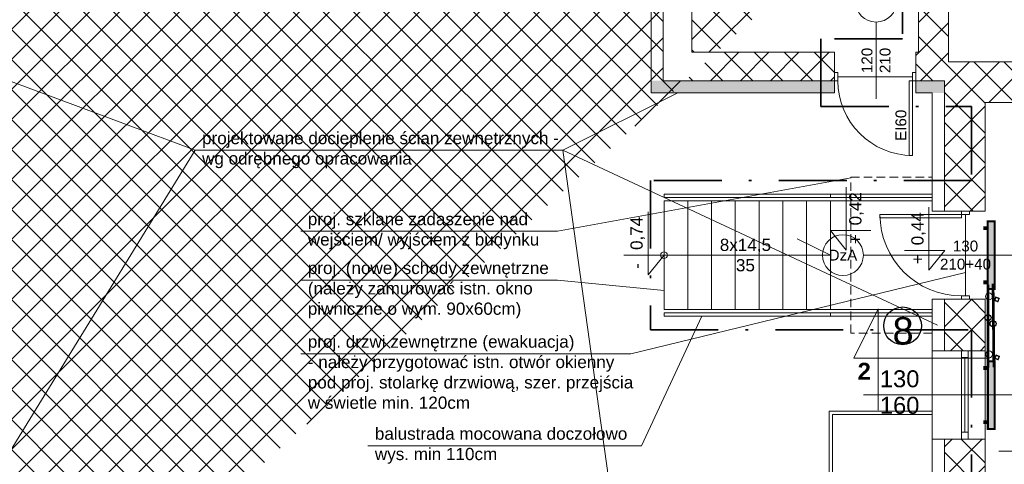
# Model space of a CAD drawing. Header units: millimetres. Extents: x 2215 to 12087, y 6991 to 11359.
# Tile 17 of 26: x 4689 to 6139, y 9151 to 9806. Entities that reach past the tile are written whole.
import ezdxf
from ezdxf.lldxf.tags import DXFTag

# ---------------------------------------------------------------- set-up
doc = ezdxf.new("R2010")
doc.units = ezdxf.units.MM
for name, pattern in [('DASHED', [19.049999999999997, 12.7, -6.35]), ('Kropki i Kreski', [919.9999999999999, 500, -200, 20.00000000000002, -199.9999999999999]), ('Przerywana długa', [779.9999999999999, 500, -279.9999999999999])]:
    doc.linetypes.add(name, pattern=pattern)
for name, color, linetype in [('2D - Ogólne', 7, 'Continuous'), ('Konstrukcja - Ściany zew', 7, 'Continuous'), ('Opisy - Teksty', 7, 'Continuous')]:
    doc.layers.add(name, color=color, linetype=linetype)
for name, color, linetype, lineweight in [('A_cienkie', 130, 'Continuous', 9), ('A_opisy', 81, 'Continuous', 13), ('A_stolarka', 20, 'Continuous', 15), ('A_widokowe', 160, 'Continuous', 18), ('A_ściany istniejące hatch', 82, 'Continuous', 9)]:
    doc.layers.add(name, color=color, linetype=linetype, lineweight=lineweight)
doc.layers.add('A_wełna mineralna', color=7, linetype='Continuous', lineweight=5, true_color=0x00d66b)
doc.layers.add('A_zakres opracowania', color=7, linetype='Continuous', lineweight=70, true_color=0xe00038)
for name, color, linetype, true_color in [('IS_Armatura_Therm', 7, 'SOLID', 0x000000), ('IS_Grafika', 7, 'SOLID', 0x000000), ('IS_Grzejniki_Plan_rzut', 7, 'SOLID', 0x000000), ('IS_Powrót', 5, 'DASH', 0x0000ff), ('IS_Zasilanie', 1, 'SOLID', 0xff0000)]:
    doc.layers.add(name, color=color, linetype=linetype, true_color=true_color)
doc.styles.get("Standard").update_dxf_attribs({"font": 'arial.ttf'})
doc.styles.add('STYL_AUTOMATYCZNY_1', font='arial.ttf')
doc.styles.add('STYL_AUTOMATYCZNY_2', font='arialbd.ttf')
tags = doc.linetypes.add('DASH', pattern=[15, 10, -5]).pattern_tags.tags
tags[6:7] = [DXFTag(74, 4), DXFTag(75, 0), DXFTag(340, '0'), DXFTag(46, 0.0), DXFTag(50, 0.0), DXFTag(44, 0.0), DXFTag(45, 0.0)]
tags[4:5] = [DXFTag(74, 4), DXFTag(75, 0), DXFTag(340, '0'), DXFTag(46, 0.0), DXFTag(50, 0.0), DXFTag(44, 0.0), DXFTag(45, 0.0)]
tags = doc.linetypes.add('SOLID', pattern=[10, 10, 0]).pattern_tags.tags
tags[6:7] = [DXFTag(74, 4), DXFTag(75, 0), DXFTag(340, '0'), DXFTag(46, 0.0), DXFTag(50, 0.0), DXFTag(44, 0.0), DXFTag(45, 0.0)]
tags[4:5] = [DXFTag(74, 4), DXFTag(75, 0), DXFTag(340, '0'), DXFTag(46, 0.0), DXFTag(50, 0.0), DXFTag(44, 0.0), DXFTag(45, 0.0)]

msp = doc.modelspace()

# ---------------------------------------------------------------- hatches: boundary and pattern name
at = {"layer": 'A_wełna mineralna', "lineweight": 13, "true_color": 0x000000}
h = msp.add_hatch(color=18, dxfattribs=at)
h.dxf.hatch_style = 1
h.paths.add_polyline_path([(6008.561703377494, 9716.429524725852), (6008.561703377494, 9698.429524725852), (6050.561703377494, 9698.429524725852), (6050.561703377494, 9716.429524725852)])
h.paths.add_polyline_path([(5888.561703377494, 9698.429524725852), (5888.561703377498, 9716.429524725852), (5618.561703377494, 9716.429524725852), (5618.561703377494, 9698.429524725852)])
at = {"layer": 'A_ściany istniejące hatch', "lineweight": 13, "true_color": 0x000000}
h = msp.add_hatch(dxfattribs=at)
h.set_pattern_fill('NET', color=18, scale=250, angle=45)
h.set_pattern_definition([(45, (37623.19275181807, 4864.106082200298), (-22.09708691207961, 22.09708691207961), []), (135, (37623.19275181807, 4864.106082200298), (-22.09708691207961, -22.09708691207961), [])])
h.paths.add_polyline_path([(5636.561703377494, 10020.42952679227), (5678.561703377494, 10020.42952397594), (5678.561703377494, 9758.429524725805), (5888.561703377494, 9758.429524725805), (5888.561703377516, 9716.429524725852), (5636.561703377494, 9716.429524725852)], flags=16)
h.paths.add_polyline_path([(6230.563354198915, 9744.429524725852), (6230.563354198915, 9684.429524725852), (6110.561703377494, 9684.429524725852), (6110.561703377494, 9524.429524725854), (6050.561703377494, 9524.429524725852), (6050.561703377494, 9716.429524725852), (6008.561703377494, 9716.429524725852), (6008.561703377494, 9758.429524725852), (6012.561703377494, 9758.429524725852), (6012.561703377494, 10417.42952472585), (5678.561703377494, 10417.42952472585), (5678.561703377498, 10371.42952472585), (5636.561703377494, 10371.42952472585), (5636.561703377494, 10461.42952472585), (6094.561703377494, 10461.42952472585), (6094.561700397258, 10417.42952472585), (6056.561703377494, 10417.42952472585), (6056.561703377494, 9744.429524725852)], flags=17)
h.paths.add_polyline_path([(6834.561703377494, 9744.429524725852), (6976.561703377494, 9744.429524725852), (6976.561703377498, 9806.429524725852), (7020.561703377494, 9806.429524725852), (7020.561703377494, 9521.429527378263), (6960.561703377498, 9521.429527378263), (6960.561703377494, 9684.429524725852), (6834.561703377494, 9684.429524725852)], flags=17)
h.paths.add_polyline_path([(6877.561703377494, 8864.429524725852), (6960.561703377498, 8864.429524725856), (6960.561703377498, 8979.429527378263), (7020.561703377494, 8979.429527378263), (7020.561703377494, 8806.429524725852), (6960.561703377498, 8806.429524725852), (6960.561703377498, 8839.429524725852), (6877.561703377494, 8839.429524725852)], flags=17)
h.paths.add_polyline_path([(6520.561703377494, 9434.429524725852), (6550.561703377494, 9434.429524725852), (6550.561703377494, 9404.429524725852), (6520.561703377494, 9404.429524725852)], flags=17)
h.paths.add_polyline_path([(6520.561703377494, 9140.429524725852), (6550.561703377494, 9140.429524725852), (6550.561703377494, 9170.429524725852), (6520.561703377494, 9170.429524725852)], flags=17)
h.paths.add_polyline_path([(6032.561703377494, 7594.429524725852), (6092.561703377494, 7594.429524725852), (6092.561703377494, 7434.429524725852), (6330.561703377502, 7434.429524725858), (6330.561703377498, 7614.429524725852), (6390.561703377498, 7614.429524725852), (6390.561703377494, 7434.429524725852), (6960.561703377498, 7434.429524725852), (6960.561703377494, 7584.429524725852), (7020.561703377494, 7584.429524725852), (7020.561703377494, 7374.429524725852), (6032.561703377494, 7374.429524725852)])
h.paths.add_polyline_path([(3550.561707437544, 10744.42952472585), (3763.561703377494, 10744.42952707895), (3763.56169834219, 10838.46374156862), (3788.561700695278, 10838.46373539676), (3788.561700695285, 10719.42952472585), (3550.561707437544, 10719.42952472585)], flags=17)
h.paths.add_polyline_path([(4183.561703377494, 10718.77503507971), (4218.561703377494, 10718.77503507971), (4218.561703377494, 10838.46373539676), (4183.561703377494, 10838.46373539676)], flags=17)
h.paths.add_polyline_path([(4473.561703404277, 8894.429524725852), (4543.561691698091, 8894.429524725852), (4543.561691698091, 8834.429524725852), (4473.561703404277, 8834.429524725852)], flags=17)
h.paths.add_polyline_path([(4883.56170340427, 8894.429524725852), (4953.56170340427, 8894.429524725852), (4953.56170340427, 8834.429524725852), (4883.56170340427, 8834.429524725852)], flags=17)
h.paths.add_polyline_path([(5324.561703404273, 8894.429524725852), (5392.561691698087, 8894.429524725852), (5392.561691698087, 8834.429524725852), (5324.561703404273, 8834.429524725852)], flags=17)
h.paths.add_polyline_path([(5527.56170340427, 8894.429524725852), (5608.561691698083, 8894.429524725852), (5608.561691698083, 8834.429524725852), (5527.56170340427, 8834.429524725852)], flags=17)
h.paths.add_polyline_path([(6110.561703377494, 9394.42952066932), (6050.561703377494, 9394.42952066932), (6050.561703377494, 9318.429524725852), (6110.561703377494, 9318.429524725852)], flags=17)
h.paths.add_polyline_path([(5678.561703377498, 10241.42952249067), (5636.561703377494, 10241.42952249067), (5636.561703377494, 10150.42952621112), (5678.561703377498, 10150.42952621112)], flags=16)
h.paths.add_polyline_path([(6224.561703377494, 10461.42952472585), (6358.561703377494, 10461.42952472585), (6358.561703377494, 10417.42952472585), (6224.561703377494, 10417.42952472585)], flags=17)
h.paths.add_polyline_path([(6976.561703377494, 10141.42952673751), (7020.561703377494, 10141.42952673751), (7020.561703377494, 10216.42952472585), (6976.561703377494, 10216.42952472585)], flags=17)
h.paths.add_polyline_path([(6976.561703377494, 9936.429524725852), (7020.561703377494, 9936.429524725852), (7020.561703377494, 10011.42952472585), (6976.561703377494, 10011.42952472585)], flags=17)
h.paths.add_polyline_path([(6960.561703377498, 9315.429529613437), (7020.561703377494, 9315.429529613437), (7020.561703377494, 9391.429527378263), (6960.561703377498, 9391.429527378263)], flags=17)
h.paths.add_polyline_path([(6960.561703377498, 9109.429529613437), (7020.561703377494, 9109.429529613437), (7020.561703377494, 9185.429527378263), (6960.561703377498, 9185.429527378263)], flags=17)
h.paths.add_polyline_path([(6960.561703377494, 8601.42952696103), (7020.561703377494, 8601.42952696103), (7020.561703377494, 8676.429524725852), (6960.561703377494, 8676.429524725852)], flags=17)
h.paths.add_polyline_path([(6960.561703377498, 8396.429526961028), (7020.561703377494, 8396.429526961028), (7020.561703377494, 8471.429524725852), (6960.561703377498, 8471.429524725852)], flags=17)
h.paths.add_polyline_path([(6960.561703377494, 7924.429526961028), (7020.561703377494, 7924.429526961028), (7020.561703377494, 7994.429524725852), (6960.561703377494, 7994.429524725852)], flags=17)
h.paths.add_polyline_path([(7020.561703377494, 7719.429524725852), (6960.561703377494, 7719.429524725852), (6960.561703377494, 7789.429524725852), (7020.561703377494, 7789.429524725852)], flags=17)
h.paths.add_polyline_path([(5735.561703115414, 7834.429524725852), (5805.561703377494, 7834.429524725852), (5805.561703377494, 7774.429524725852), (5735.561703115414, 7774.429524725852)], flags=17)
h.paths.add_polyline_path([(5530.561703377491, 7774.429524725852), (5600.561703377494, 7774.429524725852), (5600.561703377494, 7834.429524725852), (5530.561703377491, 7834.429524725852)], flags=17)
h.paths.add_polyline_path([(5325.561703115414, 7834.429524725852), (5395.561703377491, 7834.429524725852), (5395.561703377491, 7774.429524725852), (5325.561703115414, 7774.429524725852)], flags=17)
h.paths.add_polyline_path([(5068.561703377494, 7774.429524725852), (5190.561691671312, 7774.429524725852), (5190.561691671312, 7834.429524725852), (5068.561703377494, 7834.429524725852)], flags=17)
h.paths.add_polyline_path([(4863.561703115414, 7834.429524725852), (4933.561703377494, 7834.429524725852), (4933.561703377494, 7774.429524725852), (4863.561703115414, 7774.429524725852)], flags=17)
h.paths.add_polyline_path([(4658.561703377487, 7774.429524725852), (4728.561703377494, 7774.429524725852), (4728.561703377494, 7834.429524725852), (4658.561703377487, 7834.429524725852)], flags=17)
h.paths.add_polyline_path([(4453.561703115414, 7834.429524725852), (4523.561703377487, 7834.429524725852), (4523.561703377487, 7774.429524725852), (4453.561703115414, 7774.429524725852)], flags=17)
h.paths.add_polyline_path([(6342.561703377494, 7834.429524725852), (6256.061703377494, 7834.429524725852), (6256.077114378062, 7774.429524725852), (6330.561703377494, 7774.429524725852), (6330.561703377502, 7724.429524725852), (6390.561703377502, 7724.429524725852), (6390.561703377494, 7967.929524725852), (6342.561703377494, 7967.929524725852)], flags=17)
h.paths.add_polyline_path([(6146.061703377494, 7834.429524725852), (6146.077114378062, 7774.429524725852), (6092.561703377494, 7774.429524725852), (6092.561703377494, 7734.429524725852), (6032.561703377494, 7734.429524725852), (6032.561703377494, 7774.429524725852), (5940.561703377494, 7774.429524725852), (5940.561703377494, 7834.429524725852)], flags=17)
h.paths.add_polyline_path([(4158.561703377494, 7728.429524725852), (4218.561703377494, 7728.429524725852), (4218.561703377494, 7774.429524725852), (4318.561703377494, 7774.429524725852), (4318.561691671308, 7834.429524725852), (4158.561703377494, 7834.429524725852)], flags=17)
h.paths.add_polyline_path([(5948.56170340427, 8894.429524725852), (6050.561703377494, 8894.429524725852), (6050.561703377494, 9188.429524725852), (6110.561703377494, 9188.429520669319), (6110.561703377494, 8864.429524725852), (6127.561703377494, 8864.429524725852), (6127.561703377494, 8839.429524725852), (6110.561703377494, 8839.429524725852), (6110.561703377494, 8484.429524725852), (6137.561703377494, 8484.429524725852), (6137.561703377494, 8404.429524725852), (6110.561703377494, 8404.429524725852), (6110.561703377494, 8184.429524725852), (5935.061703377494, 8184.429524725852), (5935.061703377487, 8232.429524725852), (6070.561703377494, 8232.429524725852), (6070.561703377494, 8834.429524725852), (5948.56170314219, 8834.429524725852)], flags=17)
h.paths.add_polyline_path([(5743.56170340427, 8894.429524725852), (5813.56170340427, 8894.429524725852), (5813.56170340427, 8834.429524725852), (5780.561703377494, 8834.429524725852), (5780.561703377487, 8668.429524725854), (5748.561703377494, 8668.429528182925), (5748.561703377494, 8834.429524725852), (5743.561703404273, 8834.429524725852)], flags=17)
h.paths.add_polyline_path([(5501.561703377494, 8232.429524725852), (5748.561703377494, 8232.429524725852), (5748.561703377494, 8382.429530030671), (5780.561703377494, 8382.429526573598), (5780.56170337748, 8232.429524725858), (5825.061703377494, 8232.429524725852), (5825.061703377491, 8184.429524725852), (5501.561703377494, 8184.429524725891)], flags=17)
h.paths.add_polyline_path([(4512.561703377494, 8232.429524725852), (4512.561703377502, 8184.429524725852), (4752.561703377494, 8184.429524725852), (4752.561703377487, 8232.429524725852), (4748.56170340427, 8232.429524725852), (4748.56170340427, 8324.429524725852), (4720.56170340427, 8324.429524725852), (4720.561703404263, 8232.429524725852)], flags=17)
h.paths.add_polyline_path([(4158.561703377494, 8925.429524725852), (4218.561703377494, 8925.429524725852), (4218.561703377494, 8894.429524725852), (4338.561703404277, 8894.429524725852), (4338.561691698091, 8834.429524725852), (4198.561703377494, 8834.429524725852), (4198.561703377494, 8232.429524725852), (4402.561703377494, 8232.429524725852), (4402.561703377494, 8184.429524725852), (4158.561703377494, 8184.429524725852)], flags=17)
h.paths.add_polyline_path([(4218.561703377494, 9221.844599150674), (4158.561703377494, 9221.844599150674), (4158.561703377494, 9065.429535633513), (4218.561703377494, 9065.429535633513)], flags=17)
h.paths.add_polyline_path([(4218.561703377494, 9436.403087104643), (4158.561703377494, 9436.403087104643), (4158.561703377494, 9356.844601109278), (4218.561703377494, 9356.844601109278)], flags=17)
h.paths.add_polyline_path([(4218.561703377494, 9651.429524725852), (4158.561703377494, 9651.429524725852), (4158.561703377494, 9571.403096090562), (4218.561703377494, 9571.403096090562)], flags=17)
h.paths.add_polyline_path([(4218.561703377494, 9971.429524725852), (4158.561703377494, 9971.429524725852), (4158.561703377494, 9786.429524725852), (4218.561703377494, 9786.429524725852)], flags=17)
h.paths.add_polyline_path([(4218.561703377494, 10176.42952472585), (4158.561703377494, 10176.42952472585), (4158.561703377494, 10106.42953754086), (4218.561703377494, 10106.42953754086)], flags=17)
h.paths.add_polyline_path([(4218.561703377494, 10391.42952472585), (4158.561703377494, 10391.42952472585), (4158.561703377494, 10311.42952472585), (4218.561703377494, 10311.42952472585)], flags=17)
h.paths.add_polyline_path([(3168.561703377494, 10116.54587023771), (3108.561703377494, 10116.54587023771), (3108.561703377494, 10186.52585426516), (3168.561703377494, 10186.52585426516), (3168.561703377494, 10188.42952472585), (3628.561703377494, 10188.42952472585), (3628.561703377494, 10178.42952472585), (3597.461703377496, 10178.42952472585), (3597.461703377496, 10102.42952472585), (3582.461703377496, 10102.42952472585), (3582.461703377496, 10178.42952472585), (3326.561703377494, 10178.42952472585), (3326.561703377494, 10163.42636947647), (3319.561703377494, 10163.42636947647), (3319.561703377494, 10178.42952472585), (3168.561703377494, 10178.42952472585)])
h.paths.add_polyline_path([(3168.561703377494, 10061.42952472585), (3168.561703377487, 10068.42952472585), (3319.561703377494, 10068.42952472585), (3319.561703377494, 10073.42637020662), (3326.561703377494, 10073.42637020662), (3326.561703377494, 10050.94845653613), (3319.561703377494, 10050.94845601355), (3319.561703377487, 10061.42952472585)], flags=17)
h.paths.add_polyline_path([(3108.561703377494, 9981.545870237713), (3168.561703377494, 9981.545870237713), (3168.561703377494, 9951.429524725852), (3319.561703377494, 9951.429524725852), (3319.561703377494, 9960.94845674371), (3326.561703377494, 9960.94845674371), (3326.561703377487, 9951.429524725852), (3582.461703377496, 9951.429524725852), (3582.461703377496, 10007.42952472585), (3597.461703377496, 10007.42952472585), (3597.461703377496, 9951.429524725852), (3625.561703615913, 9951.429524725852), (3625.561703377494, 9936.429524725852), (3168.561703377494, 9936.429524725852), (3168.561703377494, 9911.065886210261), (3108.561703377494, 9911.065886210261)])
h.paths.add_polyline_path([(3108.561703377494, 9781.065886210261), (3168.561703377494, 9781.065886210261), (3168.561703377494, 9736.429524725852), (3760.561703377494, 9736.429524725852), (3760.561703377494, 9753.694879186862), (3808.561703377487, 9753.694879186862), (3808.561703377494, 9424.428694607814), (3760.561703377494, 9424.428694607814), (3760.561703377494, 9696.429524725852), (3168.561703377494, 9696.429524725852), (3168.561703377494, 9618.558378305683), (3108.561703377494, 9618.558378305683)])
h.paths.add_polyline_path([(3108.561703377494, 9278.57839427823), (3168.561703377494, 9278.57839427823), (3168.561703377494, 9256.429524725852), (3760.561703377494, 9256.429524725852), (3760.561703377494, 9314.428694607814), (3808.561703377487, 9314.428694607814), (3808.561703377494, 8917.428694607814), (3760.561703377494, 8917.428694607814), (3760.561703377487, 9231.429524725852), (3168.561703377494, 9231.429524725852), (3168.561703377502, 9208.362109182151), (3108.561703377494, 9208.362109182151)])
h.paths.add_polyline_path([(3108.561703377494, 8864.231440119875), (3168.561703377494, 8864.231440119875), (3168.561703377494, 8794.429524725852), (3760.561703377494, 8794.429524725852), (3760.561703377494, 8807.428694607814), (3808.561703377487, 8807.428694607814), (3808.561703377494, 8748.790455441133), (3760.561703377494, 8748.790455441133), (3760.561703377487, 8751.429524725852), (3168.561703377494, 8751.429524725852), (3168.561703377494, 8699.231440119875), (3108.561703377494, 8699.231440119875)])
h.paths.add_polyline_path([(3108.561703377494, 8564.231440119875), (3168.561703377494, 8564.231440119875), (3168.561703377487, 8509.649263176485), (3227.561703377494, 8509.649263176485), (3227.561703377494, 8651.346943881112), (3236.925484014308, 8651.346943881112), (3236.925482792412, 8645.346943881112), (3233.561703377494, 8645.346943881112), (3233.561703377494, 8509.649263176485), (3330.561703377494, 8509.649263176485), (3330.561703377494, 8645.346943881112), (3325.925482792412, 8645.346943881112), (3325.925482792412, 8651.346943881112), (3341.106911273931, 8651.346943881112), (3341.106911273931, 8645.346943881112), (3336.561703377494, 8645.346943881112), (3336.561703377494, 8509.649263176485), (3433.561703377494, 8509.649263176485), (3433.561703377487, 8645.346943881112), (3430.106911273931, 8645.346943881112), (3430.106910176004, 8651.346943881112), (3439.561703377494, 8651.346943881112), (3439.561703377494, 8616.346943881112), (3443.733391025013, 8616.346943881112), (3443.733391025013, 8610.346943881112), (3439.561703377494, 8610.346943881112), (3439.561703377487, 8509.649263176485), (3607.561703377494, 8509.649263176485), (3607.561703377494, 8610.346943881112), (3532.73339317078, 8610.346943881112), (3532.73339217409, 8616.346943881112), (3613.561703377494, 8616.346943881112), (3613.561703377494, 8509.649263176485), (3760.561703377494, 8509.649263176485), (3760.561703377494, 8638.790455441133), (3808.561703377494, 8638.790455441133), (3808.561703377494, 8491.935586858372), (3760.561703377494, 8491.935586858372), (3760.561703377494, 8494.649263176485), (3613.561703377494, 8494.649263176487), (3613.561703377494, 8452.349261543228), (3607.561703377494, 8452.349263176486), (3607.561703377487, 8494.649263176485), (3168.561703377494, 8494.649263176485), (3108.561703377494, 8494.649263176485)])
h.paths.add_polyline_path([(3108.561703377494, 9413.57839427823), (3168.561703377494, 9413.57839427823), (3168.561703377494, 9483.558378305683), (3108.561703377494, 9483.558378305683)])
h.paths.add_polyline_path([(3108.561703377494, 8999.231440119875), (3168.561703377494, 8999.231440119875), (3168.561703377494, 9073.362109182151), (3108.561703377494, 9073.362109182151)], flags=17)
h.paths.add_polyline_path([(3108.561703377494, 8289.669279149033), (3168.561703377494, 8289.669279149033), (3168.561703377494, 8359.649263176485), (3108.561703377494, 8359.649263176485)], flags=17)
h.paths.add_polyline_path([(3108.561703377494, 8084.689295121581), (3108.561703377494, 8154.669279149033), (3168.561703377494, 8154.669279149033), (3168.561703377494, 8144.669279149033), (3215.561703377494, 8144.669279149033), (3215.561703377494, 8315.649279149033), (3226.772422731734, 8315.649279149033), (3226.772422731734, 8309.649279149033), (3221.561703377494, 8309.649279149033), (3221.561703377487, 8144.669279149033), (3320.561703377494, 8144.669279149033), (3320.561703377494, 8309.649279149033), (3315.772425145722, 8309.649279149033), (3315.772425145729, 8315.649279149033), (3331.073562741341, 8315.649279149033), (3331.073562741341, 8309.649279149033), (3326.561703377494, 8309.649279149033), (3326.561703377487, 8144.669279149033), (3423.561703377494, 8144.669279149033), (3423.561703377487, 8309.649279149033), (3420.073564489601, 8309.649279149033), (3420.073561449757, 8315.649279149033), (3434.10690999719, 8315.649279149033), (3434.106911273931, 8309.649279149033), (3429.561703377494, 8309.649279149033), (3429.561703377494, 8144.669279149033), (3526.561703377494, 8144.669279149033), (3526.561703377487, 8309.649279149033), (3523.106911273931, 8309.649279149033), (3523.106911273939, 8315.649279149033), (3526.561703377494, 8315.649279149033), (3526.561703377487, 8359.649263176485), (3607.561703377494, 8359.649263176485), (3607.561703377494, 8363.349262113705), (3613.561703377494, 8363.349262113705), (3613.561703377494, 8349.321729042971), (3607.561703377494, 8349.321729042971), (3607.561703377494, 8353.649263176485), (3532.561703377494, 8353.649263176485), (3532.561703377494, 8144.669279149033), (3607.561703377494, 8144.669279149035), (3607.561703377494, 8260.321724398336), (3613.561703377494, 8260.321726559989), (3613.561703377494, 8144.669279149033), (3760.561703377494, 8144.669279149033), (3760.561703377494, 8381.935586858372), (3808.561703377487, 8381.93558685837), (3808.561703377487, 7948.129524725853), (3760.561703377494, 7948.129524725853), (3760.561703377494, 8129.669279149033), (3613.561703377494, 8129.669279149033), (3613.561703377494, 8032.159770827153), (3607.561703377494, 8032.159770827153), (3607.561703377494, 8129.669279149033), (3532.561703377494, 8129.669279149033), (3532.561703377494, 7936.829524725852), (3607.561703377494, 7936.829524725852), (3607.561703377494, 7943.159770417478), (3613.561703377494, 7943.159770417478), (3613.561703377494, 7927.129525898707), (3607.561703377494, 7927.129524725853), (3607.561703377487, 7930.829524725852), (3526.561703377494, 7930.829524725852), (3526.561703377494, 8004.429524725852), (3523.106911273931, 8004.429524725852), (3523.106911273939, 8010.429524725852), (3526.561703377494, 8010.429524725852), (3526.561703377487, 8129.669279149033), (3429.561703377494, 8129.669279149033), (3429.561703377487, 8010.429524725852), (3434.106910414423, 8010.429524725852), (3434.106911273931, 8004.429524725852), (3420.073562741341, 8004.429524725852), (3420.073564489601, 8010.429524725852), (3423.561703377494, 8010.429524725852), (3423.561703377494, 8129.669279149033), (3326.561703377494, 8129.669279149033), (3326.561703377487, 8010.429524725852), (3331.073562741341, 8010.429524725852), (3331.073562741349, 8004.429524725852), (3315.772424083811, 8004.429524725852), (3315.772425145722, 8010.429524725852), (3320.561703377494, 8010.429524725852), (3320.561703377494, 8129.669279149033), (3221.561703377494, 8129.669279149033), (3221.561703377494, 8010.429524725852), (3226.772424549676, 8010.429524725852), (3226.772422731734, 8004.429524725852), (3215.561703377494, 8004.429524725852), (3215.561703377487, 8129.669279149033), (3168.561703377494, 8129.669279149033), (3168.561703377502, 8084.689295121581)])
h.paths.add_polyline_path([(3228.561703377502, 7693.429524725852), (3168.561703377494, 7693.429524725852), (3168.561703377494, 7774.429524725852), (3108.561703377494, 7774.429524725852), (3108.561703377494, 7949.689295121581), (3168.561703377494, 7949.689295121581), (3168.561703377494, 7834.429524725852), (3607.561703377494, 7834.429524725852), (3607.561703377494, 7838.129524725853), (3613.561703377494, 7838.12952596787), (3613.561703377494, 7834.429524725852), (3760.561703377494, 7834.429524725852), (3760.561703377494, 7838.129524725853), (3808.561703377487, 7838.129524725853), (3808.561703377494, 7783.429525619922), (3783.561703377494, 7783.429524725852), (3783.561703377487, 7794.429524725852), (3613.561703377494, 7794.429524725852), (3613.561703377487, 7789.689295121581), (3607.561703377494, 7789.689295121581), (3607.561703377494, 7794.429524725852), (3423.561703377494, 7794.429524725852), (3423.561703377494, 7754.176359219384), (3398.561703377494, 7754.176359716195), (3398.561703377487, 7794.429524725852), (3228.561703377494, 7794.429524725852)])
h.paths.add_polyline_path([(3228.561703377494, 7444.429524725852), (3228.561703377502, 7483.429524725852), (3168.561703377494, 7483.429524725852), (3168.561703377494, 7384.429524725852), (4218.561703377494, 7384.429524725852), (4218.561703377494, 7588.429524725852), (4158.561703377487, 7588.429524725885), (4158.561703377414, 7444.429524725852)])
edge = h.paths.add_edge_path()
edge.add_line((6488.561703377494, 10461.42952472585), (6488.561699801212, 10417.42952472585))
edge.add_line((6488.561699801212, 10417.42952472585), (6526.561703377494, 10417.42952472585))
edge.add_line((6526.561703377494, 10417.42952472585), (6526.561703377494, 10267.42952472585))
edge.add_line((6526.561703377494, 10267.42952472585), (6553.561703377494, 10267.42952472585))
edge.add_line((6553.561703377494, 10267.42952472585), (6553.561703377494, 10417.42952472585))
edge.add_line((6553.561703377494, 10417.42952472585), (6976.561703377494, 10417.42952472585))
edge.add_line((6976.561703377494, 10417.42952472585), (6976.561703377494, 10346.42952298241))
edge.add_line((6976.561703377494, 10346.42952298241), (7020.561703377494, 10346.42952472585))
edge.add_line((7020.561703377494, 10346.42952472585), (7020.561703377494, 10461.42952472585))
edge.add_line((7020.561703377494, 10461.42952472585), (6488.561703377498, 10461.42956796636))
edge.add_line((3153.561703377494, 10838.46374156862), (3188.561703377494, 10838.46374156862))
edge.add_line((3188.561703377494, 10838.46374156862), (3188.561710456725, 10744.42952707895))
edge.add_line((3188.561710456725, 10744.42952707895), (3370.561703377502, 10744.42952707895))
edge.add_line((3370.561703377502, 10744.42952707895), (3370.5617075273, 10719.42952472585))
edge.add_line((3370.5617075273, 10719.42952472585), (3153.561703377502, 10719.42952472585))
edge.add_line((3153.561703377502, 10719.42952472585), (3153.561703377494, 10838.46373539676))
edge.add_line((4748.56170340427, 8434.429524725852), (4720.56170340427, 8434.429524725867))
edge.add_line((4720.56170340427, 8434.429524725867), (4720.561703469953, 8719.429524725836))
edge.add_line((4720.561703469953, 8719.429524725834), (4748.561703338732, 8719.429524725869))
edge.add_line((4748.561703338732, 8719.42952472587), (4748.561703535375, 8639.448574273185))
edge.add_line((4748.561703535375, 8639.448574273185), (4748.561703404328, 8547.820967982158))
edge.add_line((4748.561703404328, 8547.820967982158), (4748.561703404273, 8444.429524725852))
edge.add_line((4748.561703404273, 8444.429524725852), (4748.561691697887, 8434.429524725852))
edge.add_line((4058.561703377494, 10716.42952472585), (4218.561703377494, 10716.42952472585))
edge.add_line((4218.561703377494, 10716.42952472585), (4218.561703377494, 10526.42952472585))
edge.add_line((4218.561703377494, 10526.42952472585), (4158.561703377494, 10526.42952472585))
edge.add_line((4158.561703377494, 10526.42952472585), (4158.561703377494, 10656.42952472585))
edge.add_line((4158.561703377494, 10656.42952472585), (4058.561703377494, 10656.42952472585))
edge.add_line((4058.561703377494, 10656.42952472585), (4058.561701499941, 10716.42952472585))
edge.add_line((3550.561709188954, 10716.42952472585), (3908.561703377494, 10716.42952472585))
edge.add_line((3908.561703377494, 10716.42952472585), (3908.561703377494, 10656.42952472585))
edge.add_line((3908.561703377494, 10656.42952472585), (3808.561703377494, 10656.42952472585))
edge.add_line((3808.561703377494, 10656.42952472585), (3808.561703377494, 9863.694879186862))
edge.add_line((3808.561703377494, 9863.694879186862), (3760.561703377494, 9863.694879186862))
edge.add_line((3760.561703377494, 9863.694879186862), (3760.561703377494, 9936.429524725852))
edge.add_line((3760.561703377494, 9936.429524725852), (3720.561706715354, 9936.429524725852))
edge.add_line((3720.561706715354, 9936.429524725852), (3720.561703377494, 9951.429524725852))
edge.add_line((3720.561703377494, 9951.429524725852), (3760.561703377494, 9951.429524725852))
edge.add_line((3760.561703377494, 9951.429524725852), (3760.561703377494, 10656.42952472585))
edge.add_line((3760.561703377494, 10656.42952472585), (3550.561708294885, 10656.42952472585))
edge.add_line((3550.561708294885, 10656.42952472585), (3550.561703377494, 10716.42952472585))
edge.add_line((3398.561703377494, 7654.176359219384), (3423.561703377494, 7654.176358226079))
edge.add_line((3423.561703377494, 7654.176358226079), (3423.561703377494, 7619.429524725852))
edge.add_line((3423.561703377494, 7619.429524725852), (3783.561703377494, 7619.429524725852))
edge.add_line((3783.561703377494, 7619.429524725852), (3783.561703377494, 7685.461691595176))
edge.add_line((3783.561703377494, 7685.461691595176), (3808.561703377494, 7685.461691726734))
edge.add_line((3808.561703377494, 7685.461691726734), (3808.561703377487, 7614.429524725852))
edge.add_line((3808.561703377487, 7614.429524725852), (3478.561703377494, 7614.429524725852))
edge.add_line((3478.561703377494, 7614.429524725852), (3478.561703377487, 7594.429524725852))
edge.add_line((3478.561703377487, 7594.429524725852), (3398.561703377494, 7594.429524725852))
edge.add_line((3398.561703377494, 7594.429524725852), (3398.56170575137, 7654.176359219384))
h.paths.add_polyline_path([(5178.561703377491, 8719.429524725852), (5138.561703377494, 8719.429524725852), (5138.561703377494, 8232.429524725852), (4862.561703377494, 8232.429524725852), (4862.561703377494, 8184.429524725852), (5391.561703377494, 8184.429524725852), (5391.561703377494, 8232.429524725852), (5178.561703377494, 8232.429524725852)], flags=17)
h.paths.add_polyline_path([(5138.561703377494, 8819.429524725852), (5178.561703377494, 8819.429524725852), (5178.561703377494, 8834.429524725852), (5189.561703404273, 8834.429524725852), (5189.561703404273, 8894.429524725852), (5088.56170340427, 8894.429524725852), (5088.561703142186, 8834.429524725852), (5138.561703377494, 8834.429524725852)], flags=17)
h.paths.add_polyline_path([(6659.561702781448, 9684.429524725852), (6405.563354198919, 9684.429524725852), (6405.563357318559, 9744.429524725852), (6526.561703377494, 9744.429524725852), (6526.561703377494, 9817.42952849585), (6553.561703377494, 9817.42952849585), (6553.561703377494, 9744.429524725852), (6659.561702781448, 9744.429524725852)], flags=17)
h.paths.add_polyline_path([(6448.05788607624, 8441.429524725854), (6458.057886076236, 8441.429524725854), (6458.057886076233, 8456.429524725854), (6448.057886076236, 8456.429524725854)], flags=17)
h.paths.add_polyline_path([(6538.057886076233, 8613.429524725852), (6553.057886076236, 8613.429524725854), (6553.057886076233, 8839.429524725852), (6593.561703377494, 8839.429524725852), (6593.561707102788, 8864.429524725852), (6237.561703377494, 8864.429524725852), (6237.561703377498, 8839.429524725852), (6298.561703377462, 8839.42952472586), (6298.561703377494, 8613.429524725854), (6316.561703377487, 8613.429524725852), (6316.561703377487, 8623.429524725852), (6308.561703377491, 8623.429524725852), (6308.561703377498, 8839.429524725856), (6448.057886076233, 8839.429524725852), (6448.057886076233, 8623.429524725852), (6401.561702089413, 8623.429524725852), (6401.561702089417, 8613.429524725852), (6463.057887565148, 8613.429524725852), (6463.057887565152, 8623.429524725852), (6458.057886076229, 8623.429524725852), (6458.057886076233, 8839.429524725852), (6543.057886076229, 8839.429524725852), (6543.057886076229, 8623.429524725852), (6538.057886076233, 8623.429524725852)], flags=17)
h.paths.add_polyline_path([(6308.561703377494, 8456.429524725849), (6298.561703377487, 8456.429524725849), (6298.561703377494, 8232.429524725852), (6240.561703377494, 8232.429524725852), (6240.561703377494, 8184.429524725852), (6342.561703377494, 8184.429524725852), (6342.561703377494, 8077.929524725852), (6390.561703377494, 8077.929524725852), (6390.561703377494, 8184.429524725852), (6960.561703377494, 8184.429524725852), (6960.561703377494, 8129.429526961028), (7020.561703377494, 8129.429524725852), (7020.561703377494, 8266.429524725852), (6960.561703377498, 8266.429524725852), (6960.561703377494, 8232.429524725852), (6458.057886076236, 8232.429524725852), (6458.057886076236, 8341.429524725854), (6448.057886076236, 8341.429524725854), (6448.057886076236, 8232.429524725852), (6308.561703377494, 8232.429524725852)], flags=17)
h.paths.add_polyline_path([(3108.561703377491, 10526.50583829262), (3168.561703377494, 10526.50583829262), (3168.561703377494, 10656.42952472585), (3370.561695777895, 10656.42952472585), (3370.561695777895, 10716.42952472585), (3108.561703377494, 10716.42952472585)])
h.paths.add_polyline_path([(3168.561703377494, 10391.50583829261), (3108.561703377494, 10391.50583829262), (3108.561703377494, 10321.52585426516), (3168.561703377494, 10321.52585426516)])
at = {"layer": 'IS_Grzejniki_Plan_rzut', "ltscale": 10}
for points in [[(6114.337750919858, 9509.354910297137), (6114.337750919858, 9409.354910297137), (6124.337750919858, 9409.354910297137), (6124.337750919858, 9509.354910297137)], [(6114.444750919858, 9303.120066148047), (6114.444750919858, 9203.120066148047), (6124.444750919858, 9203.120066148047), (6124.444750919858, 9303.120066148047)]]:
    msp.add_hatch(color=8, dxfattribs=at).paths.add_polyline_path(points)

# ---------------------------------------------------------------- linework, layer by layer
at = {"color": 1}
msp.add_circle((6114.778504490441, 9367.383460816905), 4.45926002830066, dxfattribs=at)
at = {"color": 5}
msp.add_circle((6122.148485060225, 9358.610394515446), 4.45926002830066, dxfattribs=at)
at = {"layer": '2D - Ogólne', "color": 18, "linetype": 'Continuous', "lineweight": 13, "true_color": 0x000000}
for p, q in [((5636.561703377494, 10020.42952679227), (5636.561703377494, 9716.429524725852)), ((5636.561703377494, 9716.429524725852), (5888.561703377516, 9716.429524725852)), ((6008.561703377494, 9716.429524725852), (6050.561703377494, 9716.429524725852)), ((6050.561703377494, 9524.429524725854), (6050.561703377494, 9716.429524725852)), ((6032.561702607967, 9524.429524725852), (6032.561702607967, 9698.429524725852)), ((6050.561703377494, 9524.429524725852), (6032.561702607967, 9524.429524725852)), ((6050.561703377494, 9394.429524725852), (6050.561703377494, 9318.429524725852)), ((5953.127683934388, 9380.374938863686), (5917.228847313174, 9307.619107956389)), ((5953.127683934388, 9230.988793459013), (5953.127683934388, 9380.374938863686)), ((5917.228847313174, 9307.619107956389), (5975.119683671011, 9307.619107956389)), ((5931.181228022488, 9253.429524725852), (6157.671862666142, 9253.429524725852)), ((6032.561703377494, 9229.429524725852), (5880.561703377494, 9229.429524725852)), ((5880.561703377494, 9229.429524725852), (5880.561703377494, 8912.429524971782)), ((6032.561703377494, 9224.429524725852), (5885.561703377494, 9224.429524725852)), ((5885.561703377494, 9224.429524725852), (5885.561703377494, 8912.429524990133)), ((6050.561703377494, 9188.429524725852), (6050.561703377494, 8894.429524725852))]:
    msp.add_line(p, q, dxfattribs=at)
at = {"layer": '2D - Ogólne', "color": 18, "linetype": 'Kropki i Kreski', "lineweight": 13, "true_color": 0x000000}
msp.add_line((5975.119683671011, 9307.619107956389), (6116.878846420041, 9307.619107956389), dxfattribs=at)
at = {"layer": '2D - Ogólne', "color": 18, "linetype": 'Przerywana długa', "lineweight": 13, "ltscale": 0.1, "true_color": 0x000000}
msp.add_line((6960.561703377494, 9170.429524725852), (6110.561703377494, 9170.429524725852), dxfattribs=at)
at = {"layer": 'A_cienkie', "color": 18, "linetype": 'DASHED', "lineweight": 13, "true_color": 0x000000}
msp.add_lwpolyline([(6032.561703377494, 9344.429524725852), (5912.561702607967, 9344.429524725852), (5912.561702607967, 9574.429524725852), (6032.561703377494, 9574.429524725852)], dxfattribs=at)
at = {"layer": 'A_cienkie', "color": 18, "lineweight": 13, "true_color": 0x000000}
for points in [[(5637.561703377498, 9544.429524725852), (5882.561703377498, 9544.429524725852), (5882.561703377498, 9549.429524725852), (5637.561703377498, 9549.429524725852)], [(5882.561703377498, 9544.429524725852), (6032.561702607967, 9544.429524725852), (6032.561702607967, 9549.429524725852), (5882.561703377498, 9549.429524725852)], [(5637.561703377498, 9374.429524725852), (5882.561703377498, 9374.429524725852), (5882.561703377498, 9369.429524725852), (5637.561703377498, 9369.429524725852)], [(5882.561703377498, 9374.429524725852), (6032.561702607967, 9374.429524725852), (6032.561702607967, 9369.429524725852), (5882.561703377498, 9369.429524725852)]]:
    msp.add_lwpolyline(points, close=True, dxfattribs=at)
at = {"layer": 'A_opisy', "color": 18, "lineweight": 13, "true_color": 0x000000}
for p, q in [((5882.561703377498, 9459.429524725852), (5833.469250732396, 9483.665261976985)), ((5637.561703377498, 9459.429524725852), (5882.561703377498, 9459.429524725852))]:
    msp.add_line(p, q, dxfattribs=at)
for points in [[(4509.954343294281, 8902.896733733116), (4947.152848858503, 9613.906698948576), (4228.309277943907, 9883.039103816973)], [(5657.687407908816, 9698.429524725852), (5488.425162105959, 9613.906698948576), (4947.152848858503, 9613.906698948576)], [(6040.230354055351, 9356.398360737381), (5488.425162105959, 9613.906698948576), (5586.366398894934, 8912.429524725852)], [(5912.561702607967, 9573.469619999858), (5480.732276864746, 9494.517287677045), (5102.889689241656, 9494.517287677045)], [(5941.922437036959, 9495.629032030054), (5882.561703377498, 9495.629032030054), (5905.959356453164, 9466.699737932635), (5905.959356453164, 9559.56641485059)], [(5991.805874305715, 9466.27676311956), (6051.16660796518, 9466.27676311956), (6027.76895488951, 9437.347469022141), (6027.76895488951, 9530.214145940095)], [(5578.200969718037, 9459.429524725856), (5637.561703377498, 9459.429524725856), (5614.164050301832, 9430.500230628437), (5614.164050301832, 9523.366907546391)], [(6081.561703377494, 9434.018428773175), (5588.880810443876, 9313.97426379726), (5102.889689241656, 9313.97426379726)], [(5637.561703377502, 9407.170964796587), (5480.732276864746, 9422.53222786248), (5102.889689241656, 9422.53222786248)], [(5693.042904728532, 9369.429524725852), (5604.282811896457, 9178.347677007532), (5201.617051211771, 9178.347677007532)]]:
    msp.add_lwpolyline(points, dxfattribs=at)
msp.add_circle((5637.561703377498, 9459.429524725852), 5, dxfattribs=at)
at = {"layer": 'A_stolarka', "color": 18, "lineweight": 13, "true_color": 0x000000}
for p, q in [((5949.861369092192, 9689.709788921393), (5949.861369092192, 9802.955106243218)), ((5893.561703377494, 9722.429524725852), (6003.561703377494, 9722.429524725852)), ((6081.561703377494, 9399.429524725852), (6081.561703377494, 9519.429524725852)), ((5931.181228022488, 9459.429524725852), (6157.671862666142, 9459.429524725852)), ((6075.561703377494, 9308.429524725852), (6075.561703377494, 9198.429524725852)), ((6080.561703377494, 9308.429524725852), (6080.561703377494, 9198.429524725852)), ((6085.561703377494, 9308.429524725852), (6085.561703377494, 9198.429524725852))]:
    msp.add_line(p, q, dxfattribs=at)
for points in [[(5888.561703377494, 9728.429524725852), (5893.561703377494, 9728.429524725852), (5893.561703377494, 9716.429524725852), (5888.561703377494, 9716.429524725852)], [(6003.561703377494, 9716.429524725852), (5998.561703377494, 9716.429524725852), (5998.561703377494, 9606.429524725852), (6003.561703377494, 9606.429524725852)], [(6003.561703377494, 9728.429524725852), (6008.561703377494, 9728.429524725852), (6008.561703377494, 9716.429524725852), (6003.561703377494, 9716.429524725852)], [(6075.561703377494, 9519.429524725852), (5955.561703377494, 9519.429524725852), (5955.561703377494, 9514.429524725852), (6075.561703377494, 9514.429524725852)], [(6075.561703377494, 9524.429524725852), (6087.561703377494, 9524.429524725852), (6087.561703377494, 9519.429524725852), (6075.561703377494, 9519.429524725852)], [(6075.561703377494, 9399.429524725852), (6087.561703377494, 9399.429524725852), (6087.561703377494, 9394.429524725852), (6075.561703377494, 9394.429524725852)], [(6075.561703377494, 9318.429524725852), (6085.561703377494, 9318.429524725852), (6085.561703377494, 9308.429524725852), (6075.561703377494, 9308.429524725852)], [(6075.561703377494, 9198.429524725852), (6085.561703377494, 9198.429524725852), (6085.561703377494, 9188.429524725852), (6075.561703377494, 9188.429524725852)]]:
    msp.add_lwpolyline(points, close=True, dxfattribs=at)
for centre in [(5949.861369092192, 9833.084633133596), (5901.05170113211, 9459.429524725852)]:
    msp.add_circle(centre, 30.12952689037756, dxfattribs=at)
for centre, radius in [((6003.561703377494, 9716.429524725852), 110), ((6075.561703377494, 9519.429524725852), 120)]:
    msp.add_arc(centre, radius, 180, 270, dxfattribs=at)
at = {"layer": 'A_widokowe', "color": 18, "lineweight": 13, "true_color": 0x000000}
for p, q in [((5637.561703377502, 9539.429524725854), (5637.561703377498, 9379.429524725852)), ((5882.561703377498, 9539.429524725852), (5637.561703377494, 9539.429524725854)), ((5672.561703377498, 9539.429524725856), (5672.561703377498, 9379.429524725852)), ((5707.561703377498, 9539.429524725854), (5707.561703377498, 9379.429524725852)), ((5742.561703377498, 9539.429524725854), (5742.561703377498, 9379.429524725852)), ((5777.561703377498, 9539.429524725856), (5777.561703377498, 9379.429524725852)), ((5812.561703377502, 9539.429524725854), (5812.561703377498, 9379.429524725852)), ((5847.561703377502, 9539.429524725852), (5847.561703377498, 9379.429524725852)), ((5882.561703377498, 9379.429524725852), (5637.561703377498, 9379.429524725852)), ((6032.561703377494, 9188.429520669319), (6032.561703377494, 9318.429522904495)), ((6110.561703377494, 9188.429520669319), (6110.561703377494, 9318.429522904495))]:
    msp.add_line(p, q, dxfattribs=at)
msp.add_lwpolyline([(6032.561703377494, 9379.429524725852), (5882.561703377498, 9379.429524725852), (5882.561703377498, 9539.429524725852), (6032.561702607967, 9539.429524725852)], dxfattribs=at)
at = {"layer": 'A_zakres opracowania', "linetype": 'Kropki i Kreski', "lineweight": 35, "ltscale": 0.2}
msp.add_lwpolyline([(6072.561703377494, 7414.429524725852), (6980.561703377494, 7414.429524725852), (6980.561703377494, 10437.42952591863), (5988.561703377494, 10437.42952353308), (5988.561703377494, 9778.429524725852), (5868.561703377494, 9778.429524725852), (5868.561703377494, 9678.429524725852), (6090.561703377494, 9678.429524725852), (6090.561703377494, 9569.429524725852), (5617.561703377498, 9569.429524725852), (5617.561703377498, 9349.429524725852), (6090.561703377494, 9349.429524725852), (6090.561703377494, 8854.429524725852), (4138.561703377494, 8854.429524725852), (4138.561703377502, 7814.429524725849), (5219.561703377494, 7814.429524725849), (5219.561703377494, 7596.429524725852), (5724.561703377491, 7596.429524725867), (5724.561703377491, 7336.429524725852), (6072.561703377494, 7336.429524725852)], close=True, dxfattribs=at)
at = {"layer": 'IS_Armatura_Therm', "color": 1, "ltscale": 10, "true_color": 0xff0000, "const_width": 2}
for points in [[(6120.697576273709, 9396.909268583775), (6125.362854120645, 9395.110607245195)], [(6124.463523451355, 9392.77796832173), (6129.128801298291, 9390.97930698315), (6130.927462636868, 9395.644584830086), (6126.262184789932, 9397.44324616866), (6124.463523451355, 9392.77796832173)], [(6121.047576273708, 9311.45926858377), (6125.712854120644, 9309.660607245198)], [(6124.813523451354, 9307.327968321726), (6129.47880129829, 9305.529306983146), (6131.277462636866, 9310.19458483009), (6126.612184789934, 9311.993246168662), (6124.813523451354, 9307.327968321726)]]:
    msp.add_lwpolyline(points, dxfattribs=at)
at = {"layer": 'IS_Armatura_Therm', "color": 1, "lineweight": 20, "ltscale": 10, "true_color": 0xff0000}
for centre in [(6116.032298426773, 9398.707929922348), (6116.382298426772, 9313.25792992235)]:
    msp.add_ellipse(centre, major_axis=(1.798661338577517, 4.665277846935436), ratio=1, dxfattribs=at)
at = {"layer": 'IS_Grzejniki_Plan_rzut', "ltscale": 10, "const_width": 3}
for points in [[(6114.337750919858, 9500.604910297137), (6109.337750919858, 9500.604910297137), (6109.337750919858, 9498.104910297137), (6114.337750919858, 9498.104910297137)], [(6114.337750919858, 9509.354910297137), (6114.337750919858, 9409.354910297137), (6124.337750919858, 9409.354910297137), (6124.337750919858, 9509.354910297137), (6114.337750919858, 9509.354910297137)], [(6114.337750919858, 9418.104910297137), (6109.337750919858, 9418.104910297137), (6109.337750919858, 9420.604910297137), (6114.337750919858, 9420.604910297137)], [(6114.444750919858, 9294.370066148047), (6109.444750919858, 9294.370066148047), (6109.444750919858, 9291.870066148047), (6114.444750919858, 9291.870066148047)], [(6114.444750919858, 9303.120066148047), (6114.444750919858, 9203.120066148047), (6124.444750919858, 9203.120066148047), (6124.444750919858, 9303.120066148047), (6114.444750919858, 9303.120066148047)], [(6114.444750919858, 9211.870066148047), (6109.444750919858, 9211.870066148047), (6109.444750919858, 9214.370066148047), (6114.444750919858, 9214.370066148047)]]:
    msp.add_lwpolyline(points, dxfattribs=at)
at = {"layer": 'IS_Powrót', "ltscale": 10, "const_width": 4}
msp.add_lwpolyline([(6123.382648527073, 9293.944115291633), (6122.10634681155, 9417.557553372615)], dxfattribs=at)
at = {"layer": 'IS_Zasilanie', "ltscale": 10, "const_width": 4}
msp.add_lwpolyline([(6114.85634681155, 9293.607553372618), (6114.556346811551, 9415.807553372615)], dxfattribs=at)
at = {"layer": 'Konstrukcja - Ściany zew', "color": 18, "linetype": 'Continuous', "lineweight": 13, "true_color": 0x000000}
for p, q in [((6056.561703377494, 9744.429524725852), (6056.561703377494, 10417.42952472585)), ((5618.561703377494, 10020.42952679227), (5618.561703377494, 9698.429524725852)), ((5678.561703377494, 9758.429524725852), (5678.561703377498, 10020.42952679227)), ((5888.561703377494, 9758.429524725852), (5678.561703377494, 9758.429524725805)), ((5888.561703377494, 9758.429524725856), (5888.561703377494, 9698.429524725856)), ((6008.561703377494, 9758.429524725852), (6012.561703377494, 9758.429524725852)), ((6008.561703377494, 9758.429524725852), (6008.561703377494, 9698.429524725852)), ((6230.563354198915, 9744.429524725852), (6056.561703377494, 9744.429524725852)), ((5618.561703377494, 9698.429524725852), (5888.561703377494, 9698.429524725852)), ((6008.561703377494, 9698.429524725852), (6032.561702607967, 9698.429524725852)), ((6110.561703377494, 9524.429524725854), (6110.561703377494, 9684.429524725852)), ((6075.561703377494, 9524.429524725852), (6032.561703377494, 9524.429524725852)), ((6085.561703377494, 9524.429524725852), (6075.561703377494, 9524.429524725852)), ((6110.561703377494, 9524.429524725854), (6085.561703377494, 9524.429524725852)), ((6075.561703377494, 9394.429524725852), (6032.561703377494, 9394.429524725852)), ((6085.561703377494, 9394.429524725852), (6075.561703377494, 9394.429524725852)), ((6110.561703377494, 9394.429524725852), (6085.561703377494, 9394.429524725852)), ((6075.561703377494, 9318.429524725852), (6032.561703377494, 9318.429524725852)), ((6085.561703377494, 9318.429524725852), (6075.561703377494, 9318.429524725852)), ((6110.561703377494, 9318.429524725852), (6085.561703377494, 9318.429524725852)), ((6075.561703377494, 9188.429524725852), (6032.561703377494, 9188.429524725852)), ((6032.561703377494, 9188.429524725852), (6032.561703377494, 8912.429524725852)), ((6085.561703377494, 9188.429524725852), (6075.561703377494, 9188.429524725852)), ((6110.561703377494, 9188.429524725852), (6085.561703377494, 9188.429524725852)), ((6110.561703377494, 8864.429524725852), (6110.561703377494, 9188.429524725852))]:
    msp.add_line(p, q, dxfattribs=at)
at = {"layer": 'Konstrukcja - Ściany zew', "color": 18, "linetype": 'Continuous', "lineweight": 13, "true_color": 0x000000, "flags": 128}
for points in [[(6012.561703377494, 10417.42952472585), (6012.561703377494, 9758.429524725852)], [(6110.561703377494, 9684.429524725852), (6230.563355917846, 9684.429524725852)], [(6032.561703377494, 9394.429524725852), (6032.561703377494, 9318.429524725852)], [(6110.561703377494, 9318.429524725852), (6110.561703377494, 9394.429524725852)]]:
    msp.add_lwpolyline(points, dxfattribs=at)
at = {"layer": 'Opisy - Teksty'}
msp.add_circle((5988.858701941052, 9355.238223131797), 27.78958158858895, dxfattribs=at)

# ---------------------------------------------------------------- texts
at = {"layer": 'A_opisy', "color": 18, "lineweight": 13, "true_color": 0x000000, "char_height": 18}
for s, width, heights, insert, attachment_point in [('projektowane docieplenie ścian zewnętrznych - \\Pwg odrębnego opracowania', 569.9666749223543, [74.59909641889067], (4957.28775880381, 9640.936347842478), 1), ('proj. szklane zadaszenie nad \\Pwejściem/ wyjściem z budynku', 368.7265813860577, [74.59909641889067], (5113.024599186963, 9521.546936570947), 1), ('8x14,5\\P35', 100.2553003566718, [74.59909641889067], (5757.443885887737, 9459.429524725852), 5), ('proj. (nowe) schody zewnętrzne \\P(należy zamurować istn. okno \\Ppiwniczne o wym. 90x60cm)', 569.9666749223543, [90.80935719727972], (5113.024599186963, 9449.561876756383), 1), ('proj. drzwi zewnętrzne (ewakuacja) \\P- należy przygotować istn. otwór okienny \\Ppod proj. stolarkę drzwiową, szer. przejścia \\Pw świetle min. 120cm', 569.9666749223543, [170.3963762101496], (5113.024599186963, 9341.003912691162), 1), ('balustrada mocowana doczołowo \\Pwys. min 110cm', 569.9666749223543, [170.3963762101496], (5211.751961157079, 9205.377325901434), 1)]:
    msp.add_mtext_dynamic_manual_height_columns(s, width=width, gutter_width=12.5, heights=heights, dxfattribs=dict(at, insert=insert, attachment_point=attachment_point))
at = {"layer": 'A_opisy', "color": 18, "lineweight": 13, "true_color": 0x000000, "char_height": 18, "attachment_point": 1, "rotation": 90}
for s, width, heights, insert in [('0,42', 39.47499531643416, [21.6343792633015], (5910.291446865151, 9503.258658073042)), ('0,74', 39.47499531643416, [21.6343792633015], (5588.147772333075, 9467.059150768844)), ('0,44', 39.47499531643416, [21.6343792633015], (6001.752676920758, 9473.906389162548)), ('+', 12.03373974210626, [0], (5910.291446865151, 9475.430282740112)), ('{\\fArial|b0|i0|c238|p34;+}', 12.03373974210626, [0], (6001.752676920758, 9446.078013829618)), ('-', 12.03373974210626, [0], (5588.147772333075, 9439.230775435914))]:
    msp.add_mtext_dynamic_manual_height_columns(s, width=width, gutter_width=12.5, heights=heights, dxfattribs=dict(at, insert=insert))
at = {"layer": 'A_stolarka', "color": 18, "lineweight": 13, "true_color": 0x000000, "char_height": 16, "attachment_point": 5, "rotation": 89.99999999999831}
for s, insert in [('120\\P210{\\H1.17229x; }', (5949.861369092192, 9746.332447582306)), ('EI60', (5986.528486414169, 9650.766380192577))]:
    msp.add_mtext(s, dxfattribs=dict(at, insert=insert))
at = {"layer": 'A_stolarka', "color": 18, "lineweight": 13, "true_color": 0x000000, "insert": (6081.561703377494, 9459.429524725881), "char_height": 16, "attachment_point": 5}
msp.add_mtext('130\\P210+40{\\H1.17229x; }', dxfattribs=at)
at = {"layer": 'A_stolarka', "color": 18, "lineweight": 13, "true_color": 0x000000, "insert": (5901.05170113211, 9459.429524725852), "char_height": 16, "attachment_point": 5, "style": 'STYL_AUTOMATYCZNY_2'}
msp.add_mtext('\\A1;{\\fArial|b0|i0|c238|p34;DzA}', dxfattribs=at)
at = {"layer": 'IS_Grafika', "insert": (5989.627500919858, 9368.018791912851), "char_height": 40, "attachment_point": 2}
msp.add_mtext('\\fArial|b0|i0;8', dxfattribs=at)
at = {"layer": 'Opisy - Teksty', "color": 18, "linetype": 'Continuous', "lineweight": 13, "true_color": 0x000000, "insert": (5932.408127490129, 9300.770651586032), "char_height": 24.99999999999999, "attachment_point": 2, "style": 'STYL_AUTOMATYCZNY_2'}
msp.add_mtext('\\A1;2', dxfattribs=at)
at = {"layer": 'Opisy - Teksty', "color": 18, "linetype": 'Continuous', "lineweight": 13, "true_color": 0x000000, "insert": (5984.5389560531, 9289.71344788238), "char_height": 24.99999999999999, "attachment_point": 2, "line_spacing_factor": 0.9382079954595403, "style": 'STYL_AUTOMATYCZNY_1'}
msp.add_mtext('\\A1;130\\P160', dxfattribs=at)

doc.saveas('drawing.dxf')
